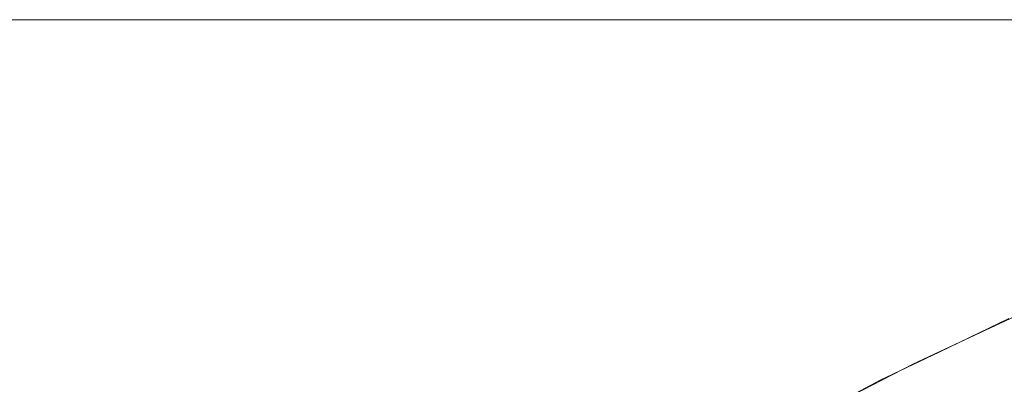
# Model space of a CAD drawing. Header units: centimetres. Extents: x -25.9 to 27.4, y -25.9 to -24.1.
# Tile 153 of 200: x 9.5009 to 9.5301, y -24.0708 to -24.06. Entities that reach past the tile are written whole.
import ezdxf

# ---------------------------------------------------------------- set-up
doc = ezdxf.new("R2010")
doc.units = ezdxf.units.CM
doc.header["$LTSCALE"] = 2.54
doc.layers.add('Lucido design-1', color=7, linetype='Continuous')

# ---------------------------------------------------------------- blocks, each defined once
blk = doc.blocks.new('Gruppo-4-1')
at = {"color": 7, "linetype": 'Continuous', "lineweight": 9}
for points, invisible_edges in [([(27.271439, -24.060047, 708.323783), (27.271439, -24.06, 708.320708), (-25.828561, -24.06, 708.320708), (-25.828561, -24.060047, 708.323783)], 8), ([(9.371439, -24.06, 708.120708), (-25.828561, -24.06, 708.320708), (27.271439, -24.06, 708.320708)], 9), ([(-25.828561, -24.060047, 708.323783), (-25.828561, -24.060114, 708.325069), (27.271439, -24.060114, 708.325069), (27.271439, -24.060047, 708.323783)], 10), ([(27.271439, -24.06, 708.320708), (9.380162, -24.06, 708.120518), (9.371439, -24.06, 708.120708)], 9), ([(9.38887, -24.06, 708.119947), (9.380162, -24.06, 708.120518), (27.271439, -24.06, 708.320708)], 10), ([(9.397544, -24.06, 708.118997), (9.38887, -24.06, 708.119947), (27.271439, -24.06, 708.320708)], 10), ([(27.271439, -24.06, 708.320708), (9.406168, -24.06, 708.11767), (9.397544, -24.06, 708.118997)], 9), ([(27.271439, -24.06, 708.320708), (9.414726, -24.06, 708.115968), (9.406168, -24.06, 708.11767)], 9), ([(9.423202, -24.06, 708.113894), (9.414726, -24.06, 708.115968), (27.271439, -24.06, 708.320708)], 10), ([(27.271439, -24.06, 708.320708), (9.43158, -24.06, 708.111452), (9.423202, -24.06, 708.113894)], 9), ([(9.439843, -24.06, 708.108647), (9.43158, -24.06, 708.111452), (27.271439, -24.06, 708.320708)], 10), ([(27.271439, -24.06, 708.320708), (9.447975, -24.06, 708.105484), (9.439843, -24.06, 708.108647)], 9), ([(9.455962, -24.06, 708.10197), (9.447975, -24.06, 708.105484), (27.271439, -24.06, 708.320708)], 10), ([(27.271439, -24.06, 708.320708), (9.463788, -24.06, 708.098111), (9.455962, -24.06, 708.10197)], 9), ([(9.471439, -24.06, 708.093914), (9.463788, -24.06, 708.098111), (27.271439, -24.06, 708.320708)], 10), ([(27.271439, -24.06, 708.320708), (9.478898, -24.06, 708.089387), (9.471439, -24.06, 708.093914)], 9), ([(9.486154, -24.06, 708.084539), (9.478898, -24.06, 708.089387), (27.271439, -24.06, 708.320708)], 10), ([(27.271439, -24.06, 708.320708), (9.493191, -24.06, 708.079379), (9.486154, -24.06, 708.084539)], 9), ([(27.271439, -24.06, 708.320708), (9.499996, -24.06, 708.073917), (9.493191, -24.06, 708.079379)], 9), ([(9.499996, -24.06, 708.073917), (9.506557, -24.06, 708.068164), (9.503611, -24.060095, 708.064949), (9.497194, -24.060095, 708.070577)], 14), ([(9.506557, -24.06, 708.068164), (9.499996, -24.06, 708.073917), (27.271439, -24.06, 708.320708)], 10), ([(9.506557, -24.06, 708.068164), (9.51286, -24.06, 708.06213), (9.509777, -24.060095, 708.059047), (9.503611, -24.060095, 708.064949)], 14), ([(27.271439, -24.06, 708.320708), (9.51286, -24.06, 708.06213), (9.506557, -24.06, 708.068164)], 9), ([(9.51286, -24.06, 708.06213), (9.518894, -24.06, 708.055826), (9.51568, -24.060095, 708.052881), (9.509777, -24.060095, 708.059047)], 14), ([(9.518894, -24.06, 708.055826), (9.51286, -24.06, 708.06213), (27.271439, -24.06, 708.320708)], 10), ([(9.518894, -24.06, 708.055826), (9.524647, -24.06, 708.049266), (9.521308, -24.060095, 708.046463), (9.51568, -24.060095, 708.052881)], 14), ([(27.271439, -24.06, 708.320708), (9.524647, -24.06, 708.049266), (9.518894, -24.06, 708.055826)], 9), ([(9.524647, -24.06, 708.049266), (9.530109, -24.06, 708.042461), (9.52665, -24.060095, 708.039807), (9.521308, -24.060095, 708.046463)], 14), ([(9.530109, -24.06, 708.042461), (9.524647, -24.06, 708.049266), (27.271439, -24.06, 708.320708)], 10), ([(9.530109, -24.06, 708.042461), (9.535269, -24.06, 708.035424), (9.531698, -24.060095, 708.032923), (9.52665, -24.060095, 708.039807)], 14), ([(27.271439, -24.060261, 708.327929), (27.271439, -24.060114, 708.325069), (-25.828561, -24.060114, 708.325069), (-25.828561, -24.060261, 708.327929)], 10), ([(-25.828561, -24.060261, 708.327929), (-25.828561, -24.0604, 708.329422), (27.271439, -24.0604, 708.329422), (27.271439, -24.060261, 708.327929)], 10), ([(9.497194, -24.060095, 708.070577), (9.503611, -24.060095, 708.064949), (9.500819, -24.060361, 708.061903), (9.494537, -24.060361, 708.067412)], 15), ([(9.503611, -24.060095, 708.064949), (9.509777, -24.060095, 708.059047), (9.506855, -24.060361, 708.056125), (9.500819, -24.060361, 708.061903)], 15), ([(9.509777, -24.060095, 708.059047), (9.51568, -24.060095, 708.052881), (9.512633, -24.060361, 708.050089), (9.506855, -24.060361, 708.056125)], 15), ([(9.51568, -24.060095, 708.052881), (9.521308, -24.060095, 708.046463), (9.518142, -24.060361, 708.043807), (9.512633, -24.060361, 708.050089)], 15), ([(9.521308, -24.060095, 708.046463), (9.52665, -24.060095, 708.039807), (9.523372, -24.060361, 708.037291), (9.518142, -24.060361, 708.043807)], 15), ([(9.52665, -24.060095, 708.039807), (9.531698, -24.060095, 708.032923), (9.528312, -24.060361, 708.030553), (9.523372, -24.060361, 708.037291)], 15), ([(9.531698, -24.060095, 708.032923), (9.53644, -24.060095, 708.025826), (9.532954, -24.060361, 708.023605), (9.528312, -24.060361, 708.030553)], 15), ([(27.271439, -24.060647, 708.332065), (27.271439, -24.0604, 708.329422), (-25.828561, -24.0604, 708.329422), (-25.828561, -24.060647, 708.332065)], 10), ([(-25.828561, -24.060647, 708.332065), (-25.828561, -24.060876, 708.333758), (27.271439, -24.060876, 708.333758), (27.271439, -24.060647, 708.332065)], 10), ([(9.500819, -24.060361, 708.061903), (9.506855, -24.060361, 708.056125), (9.503946, -24.060798, 708.053216), (9.49804, -24.060798, 708.058869)], 15), ([(9.506855, -24.060361, 708.056125), (9.512633, -24.060361, 708.050089), (9.509599, -24.060798, 708.04731), (9.503946, -24.060798, 708.053216)], 15), ([(9.512633, -24.060361, 708.050089), (9.518142, -24.060361, 708.043807), (9.51499, -24.060798, 708.041163), (9.509599, -24.060798, 708.04731)], 15), ([(9.518142, -24.060361, 708.043807), (9.523372, -24.060361, 708.037291), (9.520108, -24.060798, 708.034786), (9.51499, -24.060798, 708.041163)], 15), ([(9.523372, -24.060361, 708.037291), (9.528312, -24.060361, 708.030553), (9.524942, -24.060798, 708.028193), (9.520108, -24.060798, 708.034786)], 15), ([(9.528312, -24.060361, 708.030553), (9.532954, -24.060361, 708.023605), (9.529484, -24.060798, 708.021395), (9.524942, -24.060798, 708.028193)], 15), ([(9.532954, -24.060361, 708.023605), (9.537289, -24.060361, 708.016462), (9.533726, -24.060798, 708.014405), (9.529484, -24.060798, 708.021395)], 15), ([(27.271439, -24.061205, 708.336186), (27.271439, -24.060876, 708.333758), (-25.828561, -24.060876, 708.333758), (-25.828561, -24.061205, 708.336186)], 10), ([(9.49804, -24.060798, 708.058869), (9.503946, -24.060798, 708.053216), (9.501054, -24.061404, 708.050324), (9.495277, -24.061404, 708.055854)], 15), ([(9.503946, -24.060798, 708.053216), (9.509599, -24.060798, 708.04731), (9.506584, -24.061404, 708.044547), (9.501054, -24.061404, 708.050324)], 15), ([(9.509599, -24.060798, 708.04731), (9.51499, -24.060798, 708.041163), (9.511858, -24.061404, 708.038534), (9.506584, -24.061404, 708.044547)], 15), ([(9.51499, -24.060798, 708.041163), (9.520108, -24.060798, 708.034786), (9.516863, -24.061404, 708.032297), (9.511858, -24.061404, 708.038534)], 15), ([(9.520108, -24.060798, 708.034786), (9.524942, -24.060798, 708.028193), (9.521592, -24.061404, 708.025847), (9.516863, -24.061404, 708.032297)], 15), ([(9.524942, -24.060798, 708.028193), (9.529484, -24.060798, 708.021395), (9.526036, -24.061404, 708.019198), (9.521592, -24.061404, 708.025847)], 15), ([(9.529484, -24.060798, 708.021395), (9.533726, -24.060798, 708.014405), (9.530185, -24.061404, 708.01236), (9.526036, -24.061404, 708.019198)], 15), ([(-25.828561, -24.061205, 708.336186), (-25.828561, -24.06154, 708.338069), (27.271439, -24.06154, 708.338069), (27.271439, -24.061205, 708.336186)], 10), ([(9.495277, -24.061404, 708.055854), (9.501054, -24.061404, 708.050324), (9.498185, -24.062177, 708.047455), (9.492536, -24.062177, 708.052863)], 15), ([(9.501054, -24.061404, 708.050324), (9.506584, -24.061404, 708.044547), (9.503593, -24.062177, 708.041806), (9.498185, -24.062177, 708.047455)], 15), ([(9.506584, -24.061404, 708.044547), (9.511858, -24.061404, 708.038534), (9.50875, -24.062177, 708.035926), (9.503593, -24.062177, 708.041806)], 15), ([(9.511858, -24.061404, 708.038534), (9.516863, -24.061404, 708.032297), (9.513645, -24.062177, 708.029827), (9.50875, -24.062177, 708.035926)], 15), ([(9.516863, -24.061404, 708.032297), (9.521592, -24.061404, 708.025847), (9.518269, -24.062177, 708.02352), (9.513645, -24.062177, 708.029827)], 15), ([(9.521592, -24.061404, 708.025847), (9.526036, -24.061404, 708.019198), (9.522614, -24.062177, 708.017018), (9.518269, -24.062177, 708.02352)], 15), ([(9.526036, -24.061404, 708.019198), (9.530185, -24.061404, 708.01236), (9.526671, -24.062177, 708.010332), (9.522614, -24.062177, 708.017018)], 15), ([(9.530185, -24.061404, 708.01236), (9.534031, -24.061404, 708.005349), (9.530432, -24.062177, 708.003475), (9.526671, -24.062177, 708.010332)], 15), ([(27.271439, -24.061935, 708.340283), (27.271439, -24.06154, 708.338069), (-25.828561, -24.06154, 708.338069), (-25.828561, -24.061935, 708.340283)], 10), ([(-25.828561, -24.061935, 708.340283), (-25.828561, -24.062392, 708.342348), (27.271439, -24.062392, 708.342348), (27.271439, -24.061935, 708.340283)], 10), ([(27.271439, -24.062835, 708.34435), (27.271439, -24.062392, 708.342348), (-25.828561, -24.062392, 708.342348), (-25.828561, -24.062835, 708.34435)], 10), ([(9.498185, -24.062177, 708.047455), (9.503593, -24.062177, 708.041806), (9.50063, -24.063117, 708.039091), (9.495344, -24.063117, 708.044614)], 15), ([(9.503593, -24.062177, 708.041806), (9.50875, -24.062177, 708.035926), (9.505671, -24.063117, 708.033343), (9.50063, -24.063117, 708.039091)], 15), ([(9.50875, -24.062177, 708.035926), (9.513645, -24.062177, 708.029827), (9.510457, -24.063117, 708.027381), (9.505671, -24.063117, 708.033343)], 15), ([(9.513645, -24.062177, 708.029827), (9.518269, -24.062177, 708.02352), (9.514977, -24.063117, 708.021215), (9.510457, -24.063117, 708.027381)], 15), ([(9.518269, -24.062177, 708.02352), (9.522614, -24.062177, 708.017018), (9.519225, -24.063117, 708.014859), (9.514977, -24.063117, 708.021215)], 15), ([(9.522614, -24.062177, 708.017018), (9.526671, -24.062177, 708.010332), (9.523191, -24.063117, 708.008323), (9.519225, -24.063117, 708.014859)], 15), ([(9.526671, -24.062177, 708.010332), (9.530432, -24.062177, 708.003475), (9.526868, -24.063117, 708.00162), (9.523191, -24.063117, 708.008323)], 15), ([(9.530432, -24.062177, 708.003475), (9.533891, -24.062177, 707.996461), (9.530249, -24.063117, 707.994763), (9.526868, -24.063117, 708.00162)], 15), ([(-25.828561, -24.062835, 708.34435), (-25.828561, -24.063428, 708.346585), (27.271439, -24.063428, 708.346585), (27.271439, -24.062835, 708.34435)], 10), ([(9.50063, -24.063117, 708.039091), (9.505671, -24.063117, 708.033343), (9.502628, -24.06422, 708.030789), (9.497701, -24.06422, 708.036407)], 15), ([(9.505671, -24.063117, 708.033343), (9.510457, -24.063117, 708.027381), (9.507305, -24.06422, 708.024962), (9.502628, -24.06422, 708.030789)], 15), ([(9.510457, -24.063117, 708.027381), (9.514977, -24.063117, 708.021215), (9.511723, -24.06422, 708.018937), (9.507305, -24.06422, 708.024962)], 15), ([(9.514977, -24.063117, 708.021215), (9.519225, -24.063117, 708.014859), (9.515874, -24.06422, 708.012724), (9.511723, -24.06422, 708.018937)], 15), ([(9.519225, -24.063117, 708.014859), (9.523191, -24.063117, 708.008323), (9.51975, -24.06422, 708.006336), (9.515874, -24.06422, 708.012724)], 15), ([(9.523191, -24.063117, 708.008323), (9.526868, -24.063117, 708.00162), (9.523344, -24.06422, 707.999785), (9.51975, -24.06422, 708.006336)], 15), ([(9.526868, -24.063117, 708.00162), (9.530249, -24.063117, 707.994763), (9.526649, -24.06422, 707.993084), (9.523344, -24.06422, 707.999785)], 15), ([(9.530249, -24.063117, 707.994763), (9.533328, -24.063117, 707.987765), (9.529658, -24.06422, 707.986245), (9.526649, -24.06422, 707.993084)], 15), ([(9.533328, -24.063117, 707.987765), (9.536099, -24.063117, 707.98064), (9.532366, -24.06422, 707.979281), (9.529658, -24.06422, 707.986245)], 15), ([(27.271439, -24.063905, 708.34838), (27.271439, -24.063428, 708.346585), (-25.828561, -24.063428, 708.346585), (-25.828561, -24.063905, 708.34838)], 10), ([(-25.828561, -24.063905, 708.34838), (-25.828561, -24.064648, 708.350773), (27.271439, -24.064648, 708.350773), (27.271439, -24.063905, 708.34838)], 10), ([(9.497701, -24.06422, 708.036407), (9.502628, -24.06422, 708.030789), (9.499625, -24.065486, 708.028269), (9.494811, -24.065486, 708.033758)], 15), ([(9.502628, -24.06422, 708.030789), (9.507305, -24.06422, 708.024962), (9.504194, -24.065486, 708.022575), (9.499625, -24.065486, 708.028269)], 15), ([(9.507305, -24.06422, 708.024962), (9.511723, -24.06422, 708.018937), (9.508511, -24.065486, 708.016688), (9.504194, -24.065486, 708.022575)], 15), ([(9.511723, -24.06422, 708.018937), (9.515874, -24.06422, 708.012724), (9.512567, -24.065486, 708.010617), (9.508511, -24.065486, 708.016688)], 15), ([(9.515874, -24.06422, 708.012724), (9.51975, -24.06422, 708.006336), (9.516355, -24.065486, 708.004376), (9.512567, -24.065486, 708.010617)], 15), ([(9.51975, -24.06422, 708.006336), (9.523344, -24.06422, 707.999785), (9.519866, -24.065486, 707.997975), (9.516355, -24.065486, 708.004376)], 15), ([(9.523344, -24.06422, 707.999785), (9.526649, -24.06422, 707.993084), (9.523095, -24.065486, 707.991427), (9.519866, -24.065486, 707.997975)], 15), ([(9.526649, -24.06422, 707.993084), (9.529658, -24.06422, 707.986245), (9.526036, -24.065486, 707.984745), (9.523095, -24.065486, 707.991427)], 15), ([(9.529658, -24.06422, 707.986245), (9.532366, -24.06422, 707.979281), (9.528682, -24.065486, 707.97794), (9.526036, -24.065486, 707.984745)], 15), ([(9.532366, -24.06422, 707.979281), (9.534768, -24.06422, 707.972206), (9.531029, -24.065486, 707.971027), (9.528682, -24.065486, 707.97794)], 15), ([(27.271439, -24.065143, 708.352365), (27.271439, -24.064648, 708.350773), (-25.828561, -24.064648, 708.350773), (-25.828561, -24.065143, 708.352365)], 10), ([(-25.828561, -24.065143, 708.352365), (-25.828561, -24.06605, 708.354904), (27.271439, -24.06605, 708.354904), (27.271439, -24.065143, 708.352365)], 10), ([(9.499625, -24.065486, 708.028269), (9.504194, -24.065486, 708.022575), (9.50113, -24.06691, 708.020224), (9.496666, -24.06691, 708.025787)], 15), ([(9.504194, -24.065486, 708.022575), (9.508511, -24.065486, 708.016688), (9.505348, -24.06691, 708.014473), (9.50113, -24.06691, 708.020224)], 15), ([(9.508511, -24.065486, 708.016688), (9.512567, -24.065486, 708.010617), (9.50931, -24.06691, 708.008542), (9.505348, -24.06691, 708.014473)], 15), ([(9.512567, -24.065486, 708.010617), (9.516355, -24.065486, 708.004376), (9.51301, -24.06691, 708.002445), (9.50931, -24.06691, 708.008542)], 15), ([(9.516355, -24.065486, 708.004376), (9.519866, -24.065486, 707.997975), (9.516441, -24.06691, 707.996192), (9.51301, -24.06691, 708.002445)], 15), ([(9.519866, -24.065486, 707.997975), (9.523095, -24.065486, 707.991427), (9.519595, -24.06691, 707.989795), (9.516441, -24.06691, 707.996192)], 15), ([(9.523095, -24.065486, 707.991427), (9.526036, -24.065486, 707.984745), (9.522468, -24.06691, 707.983267), (9.519595, -24.06691, 707.989795)], 15), ([(9.526036, -24.065486, 707.984745), (9.528682, -24.065486, 707.97794), (9.525053, -24.06691, 707.976619), (9.522468, -24.06691, 707.983267)], 15), ([(9.528682, -24.065486, 707.97794), (9.531029, -24.065486, 707.971027), (9.527346, -24.06691, 707.969866), (9.525053, -24.06691, 707.976619)], 15), ([(9.531029, -24.065486, 707.971027), (9.533072, -24.065486, 707.964018), (9.529341, -24.06691, 707.963018), (9.527346, -24.06691, 707.969866)], 15), ([(9.533072, -24.065486, 707.964018), (9.534807, -24.065486, 707.956926), (9.531037, -24.06691, 707.95609), (9.529341, -24.06691, 707.963018)], 15), ([(27.271439, -24.066548, 708.356299), (27.271439, -24.06605, 708.354904), (-25.828561, -24.06605, 708.354904), (-25.828561, -24.066548, 708.356299)], 10), ([(-25.828561, -24.066548, 708.356299), (-25.828561, -24.067629, 708.35897), (27.271439, -24.067629, 708.35897), (27.271439, -24.066548, 708.356299)], 10), ([(9.496666, -24.06691, 708.025787), (9.50113, -24.06691, 708.020224), (9.498118, -24.06849, 708.017913), (9.493758, -24.06849, 708.023346)], 15), ([(9.50113, -24.06691, 708.020224), (9.505348, -24.06691, 708.014473), (9.502238, -24.06849, 708.012295), (9.498118, -24.06849, 708.017913)], 15), ([(9.505348, -24.06691, 708.014473), (9.50931, -24.06691, 708.008542), (9.506108, -24.06849, 708.006502), (9.502238, -24.06849, 708.012295)], 15), ([(9.50931, -24.06691, 708.008542), (9.51301, -24.06691, 708.002445), (9.509722, -24.06849, 708.000547), (9.506108, -24.06849, 708.006502)], 15), ([(9.51301, -24.06691, 708.002445), (9.516441, -24.06691, 707.996192), (9.513073, -24.06849, 707.994439), (9.509722, -24.06849, 708.000547)], 15), ([(9.516441, -24.06691, 707.996192), (9.519595, -24.06691, 707.989795), (9.516154, -24.06849, 707.988191), (9.513073, -24.06849, 707.994439)], 15), ([(9.519595, -24.06691, 707.989795), (9.522468, -24.06691, 707.983267), (9.51896, -24.06849, 707.981814), (9.516154, -24.06849, 707.988191)], 15), ([(9.522468, -24.06691, 707.983267), (9.525053, -24.06691, 707.976619), (9.521485, -24.06849, 707.975321), (9.51896, -24.06849, 707.981814)], 15), ([(9.525053, -24.06691, 707.976619), (9.527346, -24.06691, 707.969866), (9.523725, -24.06849, 707.968724), (9.521485, -24.06849, 707.975321)], 15), ([(9.527346, -24.06691, 707.969866), (9.529341, -24.06691, 707.963018), (9.525674, -24.06849, 707.962036), (9.523725, -24.06849, 707.968724)], 15), ([(9.529341, -24.06691, 707.963018), (9.531037, -24.06691, 707.95609), (9.52733, -24.06849, 707.955269), (9.525674, -24.06849, 707.962036)], 15), ([(9.531037, -24.06691, 707.95609), (9.532428, -24.06691, 707.949095), (9.528689, -24.06849, 707.948436), (9.52733, -24.06849, 707.955269)], 15), ([(9.532428, -24.06691, 707.949095), (9.533513, -24.06691, 707.942046), (9.529749, -24.06849, 707.94155), (9.528689, -24.06849, 707.948436)], 15), ([(9.533513, -24.06691, 707.942046), (9.534289, -24.06691, 707.934956), (9.530507, -24.06849, 707.934625), (9.529749, -24.06849, 707.94155)], 15), ([(27.271439, -24.068117, 708.360173), (27.271439, -24.067629, 708.35897), (-25.828561, -24.067629, 708.35897), (-25.828561, -24.068117, 708.360173)], 10), ([(-25.828561, -24.068117, 708.360173), (-25.828561, -24.069385, 708.362963), (27.271439, -24.069385, 708.362963), (27.271439, -24.068117, 708.360173)], 10), ([(9.498118, -24.06849, 708.017913), (9.502238, -24.06849, 708.012295), (9.499186, -24.070224, 708.010158), (9.495163, -24.070224, 708.015645)], 15), ([(9.502238, -24.06849, 708.012295), (9.506108, -24.06849, 708.006502), (9.502966, -24.070224, 708.004501), (9.499186, -24.070224, 708.010158)], 15), ([(9.506108, -24.06849, 708.006502), (9.509722, -24.06849, 708.000547), (9.506496, -24.070224, 707.998684), (9.502966, -24.070224, 708.004501)], 15), ([(9.509722, -24.06849, 708.000547), (9.513073, -24.06849, 707.994439), (9.509769, -24.070224, 707.992719), (9.506496, -24.070224, 707.998684)], 15), ([(9.513073, -24.06849, 707.994439), (9.516154, -24.06849, 707.988191), (9.512778, -24.070224, 707.986616), (9.509769, -24.070224, 707.992719)], 15), ([(9.516154, -24.06849, 707.988191), (9.51896, -24.06849, 707.981814), (9.515519, -24.070224, 707.980388), (9.512778, -24.070224, 707.986616)], 15), ([(9.51896, -24.06849, 707.981814), (9.521485, -24.06849, 707.975321), (9.517985, -24.070224, 707.974047), (9.515519, -24.070224, 707.980388)], 15), ([(9.521485, -24.06849, 707.975321), (9.523725, -24.06849, 707.968724), (9.520172, -24.070224, 707.967604), (9.517985, -24.070224, 707.974047)], 15), ([(9.523725, -24.06849, 707.968724), (9.525674, -24.06849, 707.962036), (9.522076, -24.070224, 707.961072), (9.520172, -24.070224, 707.967604)], 15), ([(9.525674, -24.06849, 707.962036), (9.52733, -24.06849, 707.955269), (9.523693, -24.070224, 707.954462), (9.522076, -24.070224, 707.961072)], 15), ([(9.52733, -24.06849, 707.955269), (9.528689, -24.06849, 707.948436), (9.52502, -24.070224, 707.947789), (9.523693, -24.070224, 707.954462)], 15), ([(9.528689, -24.06849, 707.948436), (9.529749, -24.06849, 707.94155), (9.526055, -24.070224, 707.941064), (9.52502, -24.070224, 707.947789)], 15), ([(9.529749, -24.06849, 707.94155), (9.530507, -24.06849, 707.934625), (9.526796, -24.070224, 707.9343), (9.526055, -24.070224, 707.941064)], 15), ([(9.530507, -24.06849, 707.934625), (9.530963, -24.06849, 707.927673), (9.527241, -24.070224, 707.927511), (9.526796, -24.070224, 707.9343)], 15), ([(9.527241, -24.070224, 707.927511), (9.530963, -24.06849, 707.927673), (9.531115, -24.06849, 707.920708), (9.52817, -24.069861, 707.920708)], 11), ([(9.52817, -24.069861, 707.920708), (9.531115, -24.06849, 707.920708), (9.530248, -24.068877, 707.720708)], 10), ([(9.528174, -24.069869, 707.720708), (9.530248, -24.068877, 707.720708), (9.530288, -24.068964, 707.716349), (9.526461, -24.070792, 707.716349)], 14), ([(9.526461, -24.070792, 707.716349), (9.530288, -24.068964, 707.716349), (9.530397, -24.069206, 707.712216), (9.526581, -24.07103, 707.712216)], 15), ([(9.530248, -24.068877, 707.720708), (9.528174, -24.069869, 707.720708), (9.52817, -24.069861, 707.920708)], 10), ([(27.271439, -24.069848, 708.363983), (27.271439, -24.069385, 708.362963), (-25.828561, -24.069385, 708.362963), (-25.828561, -24.069848, 708.363983)], 10), ([(9.526581, -24.07103, 707.712216), (9.530397, -24.069206, 707.712216), (9.530577, -24.069604, 707.708102), (9.526777, -24.07142, 707.708102)], 15), ([(9.526777, -24.07142, 707.708102), (9.530577, -24.069604, 707.708102), (9.530827, -24.070156, 707.704012), (9.52705, -24.071961, 707.704012)], 15), ([(-25.828561, -24.069848, 708.363983), (-25.828561, -24.071313, 708.366876), (27.271439, -24.071313, 708.366876), (27.271439, -24.069848, 708.363983)], 10), ([(9.52739, -24.070224, 707.920708), (9.52817, -24.069861, 707.920708), (9.528174, -24.069869, 707.720708), (9.526418, -24.070707, 707.720708)], 10), ([(9.526461, -24.070792, 707.716349), (9.526418, -24.070707, 707.720708), (9.528174, -24.069869, 707.720708)], 9), ([(9.52817, -24.069861, 707.920708), (9.52739, -24.070224, 707.920708), (9.527241, -24.070224, 707.927511)], 10), ([(9.499186, -24.070224, 708.010158), (9.502966, -24.070224, 708.004501), (9.49989, -24.072108, 708.002541), (9.496198, -24.072108, 708.008066)], 15), ([(9.502966, -24.070224, 708.004501), (9.506496, -24.070224, 707.998684), (9.503337, -24.072108, 707.99686), (9.49989, -24.072108, 708.002541)], 15), ([(9.506496, -24.070224, 707.998684), (9.509769, -24.070224, 707.992719), (9.506533, -24.072108, 707.991034), (9.503337, -24.072108, 707.99686)], 15), ([(9.509769, -24.070224, 707.992719), (9.512778, -24.070224, 707.986616), (9.509472, -24.072108, 707.985075), (9.506533, -24.072108, 707.991034)], 15), ([(9.512778, -24.070224, 707.986616), (9.515519, -24.070224, 707.980388), (9.512148, -24.072108, 707.978992), (9.509472, -24.072108, 707.985075)], 15), ([(9.515519, -24.070224, 707.980388), (9.517985, -24.070224, 707.974047), (9.514557, -24.072108, 707.972799), (9.512148, -24.072108, 707.978992)], 15), ([(9.517985, -24.070224, 707.974047), (9.520172, -24.070224, 707.967604), (9.516693, -24.072108, 707.966507), (9.514557, -24.072108, 707.972799)], 15), ([(9.520172, -24.070224, 707.967604), (9.522076, -24.070224, 707.961072), (9.518552, -24.072108, 707.960127), (9.516693, -24.072108, 707.966507)], 15), ([(9.522076, -24.070224, 707.961072), (9.523693, -24.070224, 707.954462), (9.520132, -24.072108, 707.953673), (9.518552, -24.072108, 707.960127)], 15), ([(9.523693, -24.070224, 707.954462), (9.52502, -24.070224, 707.947789), (9.521428, -24.072108, 707.947156), (9.520132, -24.072108, 707.953673)], 15), ([(9.52502, -24.070224, 707.947789), (9.526055, -24.070224, 707.941064), (9.522439, -24.072108, 707.940588), (9.521428, -24.072108, 707.947156)], 15), ([(9.526055, -24.070224, 707.941064), (9.526796, -24.070224, 707.9343), (9.523162, -24.072108, 707.933983), (9.522439, -24.072108, 707.940588)], 15), ([(9.526796, -24.070224, 707.9343), (9.527241, -24.070224, 707.927511), (9.523597, -24.072108, 707.927352), (9.523162, -24.072108, 707.933983)], 15), ([(9.523597, -24.072108, 707.927352), (9.527241, -24.070224, 707.927511), (9.52739, -24.070224, 707.920708), (9.524433, -24.071751, 707.920708)], 11), ([(9.524433, -24.071751, 707.920708), (9.52739, -24.070224, 707.920708), (9.526418, -24.070707, 707.720708)], 10), ([(9.52705, -24.071961, 707.704012), (9.530827, -24.070156, 707.704012), (9.531145, -24.070861, 707.699955), (9.527398, -24.072651, 707.699955)], 15), ([(9.524438, -24.071759, 707.720708), (9.526418, -24.070707, 707.720708), (9.526461, -24.070792, 707.716349), (9.522715, -24.072782, 707.716349)], 14), ([(9.522715, -24.072782, 707.716349), (9.526461, -24.070792, 707.716349), (9.526581, -24.07103, 707.712216), (9.522845, -24.073014, 707.712216)], 15), ([(9.526418, -24.070707, 707.720708), (9.524438, -24.071759, 707.720708), (9.524433, -24.071751, 707.920708)], 10)]:
    blk.add_3dface(points, dxfattribs=dict(at, invisible_edges=invisible_edges))

msp = doc.modelspace()

# ---------------------------------------------------------------- block references
at = {"layer": 'Lucido design-1', "color": 7}
msp.add_blockref('Gruppo-4-1', (0, 0), dxfattribs=at)

doc.saveas('drawing.dxf')
